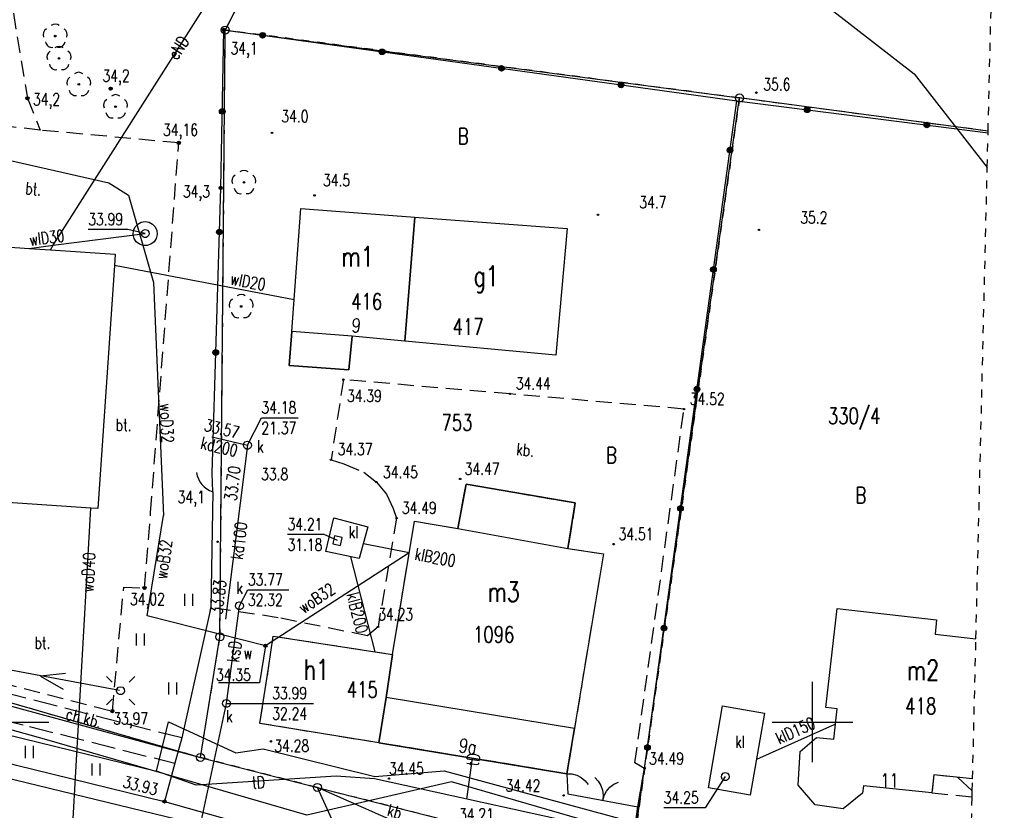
# Model space of a CAD drawing. Extents: x 6550385 to 6550663, y 5985693 to 5985865.
# Tile 18 of 19: x 6550601 to 6550662, y 5985745 to 5985794. Entities that reach past the tile are written whole.
import ezdxf
from ezdxf.enums import TextEntityAlignment as Align

# ---------------------------------------------------------------- set-up
doc = ezdxf.new("R2010")
doc.units = 0
doc.header["$MEASUREMENT"] = 0
for name, pattern in [('2', [1, 0.5, -0.5]), ('4', [1.5, 1, -0.5]), ('423', [2, 1.5, -0.5]), ('424', [1.5, 1, -0.5]), ('901', [0])]:
    doc.linetypes.add(name, pattern=pattern)
doc.layers.get('0').update_dxf_attribs({"linetype": 'CONTINUOUS'})
for name, color, linetype in [('202-PUNKT_GRANICZNY', 7, 'CONTINUOUS'), ('210-OZNACZENIE_KONTURU_UZY', 7, 'CONTINUOUS'), ('211-NUMER_DZIALKI_EWIDENCY', 7, 'CONTINUOUS'), ('218-KONTUR_UZYTKU_GRUNTOWE', 7, 'CONTINUOUS'), ('219-DZIALKA_EWIDENCYJNA', 7, 'CONTINUOUS'), ('238-PUNKT_ADRESOWY_BUDYNKU', 7, 'CONTINUOUS'), ('312-BUDYNEK_EWIDENCYJNY', 7, 'CONTINUOUS'), ('312-OZNACZENIE_BUDYNKU_EWI', 7, 'CONTINUOUS'), ('320-BLOK_-_KONDYGNACJA_NAD', 7, 'CONTINUOUS'), ('BLOK_-_NAWIS', 7, 'CONTINUOUS'), ('BRAMA', 7, 'CONTINUOUS'), ('CHODNIK', 7, 'CONTINUOUS'), ('CHODNIK-ATR17', 7, 'CONTINUOUS'), ('DRZEWO_LISCIASTE', 7, 'CONTINUOUS'), ('FURTKA', 7, 'CONTINUOUS'), ('JEZDNIA', 7, 'CONTINUOUS'), ('KRAWEZNIK', 7, 'CONTINUOUS'), ('LATARNIA', 7, 'CONTINUOUS'), ('NOWY_POMIAR', 7, 'CONTINUOUS'), ('OBSZAR_UTWARDZONY', 7, 'CONTINUOUS'), ('OBSZAR_UTWARDZONY-ATR17', 7, 'CONTINUOUS'), ('OGRODZENIE_TRWALE', 7, 'CONTINUOUS'), ('OPISY', 7, 'CONTINUOUS'), ('OSADNIK__SZAMBO', 7, 'CONTINUOUS'), ('OSADNIK__SZAMBO-ATR17', 7, 'CONTINUOUS'), ('PIKIETA_NATURALNA', 7, 'CONTINUOUS'), ('PIKIETA_NATURALNA-ATR2', 7, 'CONTINUOUS'), ('PIKIETA_SZTUCZNA', 7, 'CONTINUOUS'), ('PIKIETA_SZTUCZNA-ATR2', 7, 'CONTINUOUS'), ('PRZEWOD_ELEKTROENERGETYCZ0', 7, 'CONTINUOUS'), ('PRZEWOD_ELEKTROENERGETYCZN', 7, 'CONTINUOUS'), ('PRZEWOD_KANALIZACYJNY', 7, 'CONTINUOUS'), ('PRZEWOD_KANALIZACYJNY-ATR1', 7, 'CONTINUOUS'), ('PRZEWOD_TELEKOMUNIKACYJNY_', 7, 'CONTINUOUS'), ('PRZEWOD_WODOCIAGOWY', 7, 'CONTINUOUS'), ('PRZEWOD_WODOCIAGOWY-ATR1', 7, 'CONTINUOUS'), ('RZEDNA-ATR2', 7, 'CONTINUOUS'), ('RZEDNA-ATR3', 7, 'CONTINUOUS'), ('STUDNIA_ZWYKLA', 7, 'CONTINUOUS'), ('TRAWNIK', 7, 'CONTINUOUS'), ('WLAZ_DO_KOMORY_LUB_KANALU0', 7, 'CONTINUOUS'), ('WLAZ_DO_KOMORY_LUB_KANALU_', 7, 'CONTINUOUS'), ('ZAKRES', 7, 'CONTINUOUS'), ('ZASUWA_LUB_ZAWOR-ATR17', 7, 'CONTINUOUS')]:
    doc.layers.add(name, color=color, linetype=linetype)
doc.styles.add('STYL_ARIAL', font='simplex', dxfattribs={"width": 0.75, "oblique": 0.1})

# ---------------------------------------------------------------- blocks, each defined once
blk = doc.blocks.new('202')
at = {"color": 0}
blk.add_circle((0, 0), 0.25, dxfattribs=at)
blk = doc.blocks.new('US22')
at = {"color": 7}
blk.add_polyline3d([(0, 0.25, 0), (0.1352, 0.2103, 0), (0.2274, 0.1039, 0), (0.2475, -0.0356, 0), (0.1889, -0.1637, 0), (0.0704, -0.2399, 0), (-0.0704, -0.2399, 0), (-0.1889, -0.1637, 0), (-0.2475, -0.0356, 0), (-0.2274, 0.1039, 0), (-0.1352, 0.2103, 0), (0, 0.25, 0)], dxfattribs=at)
blk = doc.blocks.new('US22A')
at = {"color": 7}
blk.add_polyline3d([(-0.25, -0.25, 0), (0.25, -0.25, 0), (0.25, 0.25, 0), (-0.25, 0.25, 0), (-0.25, -0.25, 0)], dxfattribs=at)
blk = doc.blocks.new('SM01')
at = {"color": 7}
for points in [[(-0.53, 0.531, 0), (-0.883, 0.884, 0)], [(0.531, 0.531, 0), (0.884, 0.884, 0)], [(0, 0.25, 0), (0.1352, 0.2103, 0), (0.2274, 0.1039, 0), (0.2475, -0.0356, 0), (0.1889, -0.1637, 0), (0.0704, -0.2399, 0), (-0.0704, -0.2399, 0), (-0.1889, -0.1637, 0), (-0.2475, -0.0356, 0), (-0.2274, 0.1039, 0), (-0.1352, 0.2103, 0), (0, 0.25, 0)], [(-0.53, -0.53, 0), (-0.883, -0.883, 0)], [(0.531, -0.53, 0), (0.884, -0.883, 0)]]:
    blk.add_polyline3d(points, dxfattribs=at)
blk = doc.blocks.new('US13')
at = {"color": 7}
for points in [[(0, 0.75, 0), (0.2435, 0.7094, 0), (0.4607, 0.5919, 0), (0.6279, 0.4102, 0), (0.7271, 0.1841, 0), (0.7474, -0.0619, 0), (0.6868, -0.3013, 0), (0.5518, -0.508, 0), (0.357, -0.6596, 0), (0.1234, -0.7398, 0), (-0.1234, -0.7398, 0), (-0.357, -0.6596, 0), (-0.5518, -0.508, 0), (-0.6868, -0.3013, 0), (-0.7474, -0.0619, 0), (-0.7271, 0.1841, 0), (-0.6279, 0.4102, 0), (-0.4607, 0.5919, 0), (-0.2435, 0.7094, 0), (0, 0.75, 0)], [(0, 0.25, 0), (0.1352, 0.2103, 0), (0.2274, 0.1039, 0), (0.2475, -0.0356, 0), (0.1889, -0.1637, 0), (0.0704, -0.2399, 0), (-0.0704, -0.2399, 0), (-0.1889, -0.1637, 0), (-0.2475, -0.0356, 0), (-0.2274, 0.1039, 0), (-0.1352, 0.2103, 0), (0, 0.25, 0)]]:
    blk.add_polyline3d(points, dxfattribs=at)
blk = doc.blocks.new('OK02')
at = {"color": 7}
for points in [[(-0.75, 1.299, 0), (-0.4963, 1.1147, 0), (-0.2865, 0.8817, 0), (-0.1297, 0.6101, 0), (-0.0328, 0.3119, 0), (0, 0, 0)], [(0, 0, 0), (0.0328, 0.3119, 0), (0.1297, 0.6101, 0), (0.2865, 0.8817, 0), (0.4963, 1.1147, 0), (0.75, 1.299, 0)]]:
    blk.add_polyline3d(points, dxfattribs=at)
blk = doc.blocks.new('OK04')
at = {"color": 7}
blk.add_polyline3d([(0, 0.001, 0), (0.0328, 0.3129, 0), (0.1297, 0.6111, 0), (0.2865, 0.8827, 0), (0.4963, 1.1157, 0), (0.75, 1.3, 0)], dxfattribs=at)
blk = doc.blocks.new('PW01')
at = {"color": 7}
blk.add_polyline3d([(0.045, 0, 0), (0.0318, -0.0318, 0), (0, -0.045, 0), (-0.0318, -0.0318, 0), (-0.045, 0, 0), (-0.0318, 0.0318, 0), (0, 0.045, 0), (0.0318, 0.0318, 0), (0.045, 0, 0)], dxfattribs=at)
blk = doc.blocks.new('922')
at = {"color": 0}
blk.add_circle((0, 0), 0.05, dxfattribs=at)
for centre, radius, start, end in [((0, 0.35), 0.4, 50.114, 129.886), ((-0.35, 0.1), 0.4, 119.84816, 203.51949), ((0.35, 0.1), 0.4, 336.88451, 60.15184), ((-0.2, -0.3), 0.4, 187.477, 278.47884), ((0.2, -0.275), 0.425, 262.64593, 349.62892)]:
    blk.add_arc(centre, radius, start, end, dxfattribs=at)
blk = doc.blocks.new('801')
at = {"color": 0}
for radius in [0.1, 0.09, 0.08, 0.07, 0.06, 0.05, 0.04, 0.03, 0.02, 0.01]:
    blk.add_circle((0, 0), radius, dxfattribs=at)
blk = doc.blocks.new('906')
at = {"color": 0}
blk.add_arc((1.5, 0), 1.5, 116.73942, 180, dxfattribs=at)
blk = doc.blocks.new('TU04')
at = {"color": 7}
for points in [[(0, 0, 0), (0, 0.75, 0)], [(0.5, 0, 0), (0.5, 0.75, 0)]]:
    blk.add_polyline3d(points, dxfattribs=at)

msp = doc.modelspace()

# ---------------------------------------------------------------- linework, layer by layer
at = {"layer": '218-KONTUR_UZYTKU_GRUNTOWE', "color": 3, "linetype": '2'}
for points in [[(6550613.48, 5985793.02, 0), (6550615.51, 5985797.02, 0)], [(6550613.15, 5985755.3, 0), (6550613.48, 5985793.02, 0)], [(6550645.46, 5985788.8, 0), (6550613.48, 5985793.02, 0)], [(6550645.46, 5985788.8, 0), (6550638.69, 5985740.97, 0)], [(6550638.69, 5985740.97, 0), (6550645.46, 5985788.8, 0)], [(6550660.923, 5985786.739, 0), (6550645.46, 5985788.8, 0)], [(6550575.35, 5985758.37, 0), (6550611.94, 5985747.8, 0)], [(6550611.94, 5985747.8, 0), (6550613.15, 5985755.3, 0)], [(6550611.94, 5985747.8, 0), (6550619.21, 5985745.94, 0)], [(6550619.21, 5985745.94, 0), (6550611.94, 5985747.8, 0)], [(6550619.21, 5985745.94, 0), (6550638.69, 5985740.97, 0)]]:
    msp.add_polyline3d(points, dxfattribs=at)
at = {"layer": '219-DZIALKA_EWIDENCYJNA', "color": 7}
for points in [[(6550615.53, 5985797.05, 0), (6550613.48, 5985793.02, 0)], [(6550613.15, 5985755.3, 0), (6550613.48, 5985793.02, 0)], [(6550613.48, 5985793.02, 0), (6550645.46, 5985788.8, 0)], [(6550638.69, 5985740.97, 0), (6550645.46, 5985788.8, 0)], [(6550660.923, 5985786.739, 0), (6550645.46, 5985788.8, 0)], [(6550575.35, 5985758.37, 0), (6550611.94, 5985747.8, 0)], [(6550575.33, 5985757.72, 0), (6550611.94, 5985747.8, 0)], [(6550611.94, 5985747.8, 0), (6550613.15, 5985755.3, 0)], [(6550611.94, 5985747.8, 0), (6550619.21, 5985745.94, 0)], [(6550643.74, 5985735.1, 0), (6550619.21, 5985745.94, 0)], [(6550619.21, 5985745.94, 0), (6550638.69, 5985740.97, 0)], [(6550626.19, 5985730.56, 0), (6550619.21, 5985745.94, 0)]]:
    msp.add_polyline3d(points, dxfattribs=at)
at = {"layer": '312-BUDYNEK_EWIDENCYJNY', "color": 7}
for points in [[(6550617.62, 5985774.28, 0), (6550618.19, 5985781.92, 0)], [(6550618.19, 5985781.92, 0), (6550625.27, 5985781.39, 0)], [(6550624.64, 5985773.69, 0), (6550625.27, 5985781.39, 0)], [(6550625.27, 5985781.39, 0), (6550624.64, 5985773.69, 0)], [(6550625.27, 5985781.39, 0), (6550634.74, 5985780.69, 0)], [(6550634.74, 5985780.69, 0), (6550634.03, 5985772.82, 0)], [(6550606.64, 5985779.083, 0), (6550606.592, 5985778.378, 0), (6550605.56, 5985763.27, 0)], [(6550617.46, 5985772.17, 0), (6550617.62, 5985774.28, 0)], [(6550621.37, 5985774, 0), (6550621.17, 5985771.89, 0)], [(6550624.64, 5985773.69, 0), (6550621.37, 5985774, 0)], [(6550634.03, 5985772.82, 0), (6550624.64, 5985773.69, 0)], [(6550621.17, 5985771.89, 0), (6550617.46, 5985772.17, 0)], [(6550627.95, 5985762.04, 0), (6550628.46, 5985764.8, 0)], [(6550628.46, 5985764.8, 0), (6550635.25, 5985763.62, 0)], [(6550605.56, 5985763.27, 0), (6550605.124, 5985763.3, 0), (6550592.924, 5985764.133, 0), (6550586.988, 5985764.539, 0), (6550586.754, 5985764.555, 0)], [(6550635.25, 5985763.62, 0), (6550634.79, 5985760.8, 0)], [(6550623.89, 5985754.2, 0), (6550625.24, 5985762.49, 0)], [(6550625.24, 5985762.49, 0), (6550627.95, 5985762.04, 0)], [(6550634.79, 5985760.8, 0), (6550637.01, 5985760.45, 0)], [(6550637.01, 5985760.45, 0), (6550634.72, 5985746.79, 0)], [(6550650.84, 5985750.91, 0), (6550651.54, 5985757.06, 0)], [(6550651.54, 5985757.06, 0), (6550657.72, 5985756.36, 0)], [(6550657.72, 5985756.36, 0), (6550657.62, 5985755.46, 0)], [(6550616.18, 5985753.36, 0), (6550616.46, 5985755.35, 0)], [(6550616.46, 5985755.35, 0), (6550623.89, 5985754.2, 0)], [(6550657.62, 5985755.46, 0), (6550660.166, 5985755.184, 0)], [(6550623.48, 5985751.52, 0), (6550623.89, 5985754.2, 0)], [(6550623.89, 5985754.2, 0), (6550623.48, 5985751.52, 0)], [(6550615.63, 5985749.92, 0), (6550616.18, 5985753.36, 0)], [(6550623.04, 5985748.71, 0), (6550623.48, 5985751.52, 0)], [(6550623.48, 5985751.52, 0), (6550623.04, 5985748.71, 0)], [(6550651.54, 5985750.83, 0), (6550650.84, 5985750.91, 0)], [(6550651.32, 5985748.93, 0), (6550651.54, 5985750.83, 0)], [(6550617.81, 5985749.55, 0), (6550615.63, 5985749.92, 0)], [(6550623.04, 5985748.71, 0), (6550617.81, 5985749.55, 0)], [(6550649.23, 5985748.18, 0), (6550650.26, 5985749.05, 0)], [(6550650.26, 5985749.05, 0), (6550651.32, 5985748.93, 0)], [(6550634.72, 5985746.79, 0), (6550623.04, 5985748.71, 0)], [(6550649.11, 5985746.08, 0), (6550649.23, 5985748.18, 0)], [(6550657.55, 5985746.72, 0), (6550657.43, 5985745.61, 0)], [(6550659.957, 5985746.469, 0), (6550657.55, 5985746.72, 0)], [(6550650.17, 5985744.85, 0), (6550649.11, 5985746.08, 0)], [(6550653.17, 5985746.04, 0), (6550653.12, 5985745.58, 0)], [(6550657.43, 5985745.61, 0), (6550653.17, 5985746.04, 0)], [(6550653.12, 5985745.58, 0), (6550651.9, 5985744.6, 0)], [(6550651.9, 5985744.6, 0), (6550650.17, 5985744.85, 0)]]:
    msp.add_polyline3d(points, dxfattribs=at)
at = {"layer": '320-BLOK_-_KONDYGNACJA_NAD', "color": 7}
for points in [[(6550621.17, 5985771.89, 0), (6550621.37, 5985774, 0), (6550617.62, 5985774.28, 0), (6550617.46, 5985772.17, 0), (6550621.17, 5985771.89, 0)], [(6550627.95, 5985762.04, 0), (6550634.79, 5985760.8, 0), (6550635.25, 5985763.62, 0), (6550628.46, 5985764.8, 0), (6550627.95, 5985762.04, 0)], [(6550623.04, 5985748.71, 0), (6550634.72, 5985746.79, 0), (6550635.19, 5985749.6, 0), (6550623.48, 5985751.52, 0), (6550623.04, 5985748.71, 0)]]:
    msp.add_polyline3d(points, dxfattribs=at)
at = {"layer": 'BLOK_-_NAWIS', "color": 7, "linetype": '4'}
for points in [[(6550659.957, 5985746.469, 0), (6550657.55, 5985746.72, 0), (6550657.43, 5985745.61, 0)], [(6550657.43, 5985745.61, 0), (6550659.93, 5985745.35, 0)]]:
    msp.add_polyline3d(points, dxfattribs=at)
at = {"layer": 'BRAMA', "color": 7}
msp.add_polyline3d([(6550634.79, 5985745.54, 0), (6550639.13, 5985744.73, 0)], dxfattribs=at)
at = {"layer": 'CHODNIK', "color": 7, "linetype": '423'}
for points in [[(6550610.772, 5985749.011, 0), (6550597.933, 5985752.291, 0)], [(6550597.504, 5985750.649, 0), (6550601.3, 5985749.73, 0)], [(6550601.3, 5985749.73, 0), (6550610.336, 5985747.444, 0)]]:
    msp.add_polyline3d(points, dxfattribs=at)
at = {"layer": 'FURTKA', "color": 7}
for points in [[(6550612.705, 5985764.312, 0), (6550612.668, 5985765.474, 0)], [(6550634.72, 5985746.79, 0), (6550634.79, 5985745.54, 0)]]:
    msp.add_polyline3d(points, dxfattribs=at)
at = {"layer": 'JEZDNIA', "color": 7, "linetype": '424'}
msp.add_polyline3d([(6550602.651, 5985802.773, 0), (6550602.356, 5985799.379, 0), (6550600.304, 5985794.074, 0), (6550601.175, 5985788.779, 0), (6550601.97, 5985786.797, 0)], dxfattribs=at)
at = {"layer": 'KRAWEZNIK', "color": 7}
for points in [[(6550612.579, 5985757.115, 0), (6550610.772, 5985749.011, 0), (6550610.336, 5985747.444, 0), (6550609.696, 5985745.064, 0)], [(6550598.064, 5985752.821, 0), (6550597.933, 5985752.291, 0), (6550597.52, 5985750.72, 0), (6550597.227, 5985749.219, 0), (6550598.115, 5985747.893, 0), (6550609.696, 5985745.064, 0), (6550623.98, 5985741.04, 0)]]:
    msp.add_polyline3d(points, dxfattribs=at)
at = {"layer": 'NOWY_POMIAR', "color": 7}
msp.add_polyline3d([(6550588.264, 5985780.349, 0), (6550588.703, 5985780.319, 0), (6550594.797, 5985779.899, 0), (6550601.287, 5985779.452, 0), (6550602.605, 5985779.361, 0), (6550606.64, 5985779.083, 0)], dxfattribs=at)
at = {"layer": 'OBSZAR_UTWARDZONY', "color": 7, "linetype": '424'}
for points in [[(6550608.841, 5985763.038, 0), (6550610.588, 5985786.006, 0), (6550601.97, 5985786.797, 0), (6550596.927, 5985787.383, 0), (6550595.882, 5985787.59, 0), (6550595.639, 5985783.87, 0), (6550590.426, 5985784.175, 0), (6550590.584, 5985786.081, 0), (6550574.555, 5985787.343, 0), (6550571.147, 5985787.521, 0), (6550570.912, 5985784.505, 0), (6550570.842, 5985783.604, 0)], [(6550620.83, 5985771.29, 0), (6550620.06, 5985766.31, 0)], [(6550631.19, 5985770.4, 0), (6550620.83, 5985771.29, 0)], [(6550642.01, 5985769.46, 0), (6550631.19, 5985770.4, 0)], [(6550638.96, 5985747.46, 0), (6550642.01, 5985769.46, 0)], [(6550620.06, 5985766.31, 0), (6550620.86, 5985766.06, 0)], [(6550620.86, 5985766.06, 0), (6550622.1, 5985765.53, 0)], [(6550622.1, 5985765.53, 0), (6550622.88, 5985764.92, 0)], [(6550615.63, 5985749.92, 0), (6550616.18, 5985753.36, 0), (6550616.46, 5985755.35, 0), (6550623.89, 5985754.2, 0), (6550625.24, 5985762.49, 0), (6550627.95, 5985762.04, 0), (6550628.46, 5985764.8, 0), (6550635.25, 5985763.62, 0), (6550634.79, 5985760.8, 0), (6550637.01, 5985760.45, 0), (6550634.72, 5985746.79, 0), (6550623.04, 5985748.71, 0), (6550617.81, 5985749.55, 0), (6550615.63, 5985749.92, 0)], [(6550622.88, 5985764.92, 0), (6550623.51, 5985764.16, 0)], [(6550623.51, 5985764.16, 0), (6550623.92, 5985763.28, 0)], [(6550598.064, 5985752.821, 0), (6550606.459, 5985750.681, 0), (6550607.166, 5985758.381, 0), (6550608.457, 5985758.341, 0), (6550608.841, 5985763.038, 0)], [(6550623.92, 5985763.28, 0), (6550624.14, 5985762.68, 0)], [(6550624.14, 5985762.68, 0), (6550623.63, 5985759.72, 0)], [(6550623.63, 5985759.72, 0), (6550622.98, 5985755.92, 0)], [(6550616.78, 5985756.49, 0), (6550612.579, 5985757.115, 0)], [(6550622.33, 5985755.36, 0), (6550616.78, 5985756.49, 0)], [(6550622.98, 5985755.92, 0), (6550622.33, 5985755.36, 0)], [(6550639.56, 5985747.12, 0), (6550638.96, 5985747.46, 0)], [(6550639.13, 5985744.73, 0), (6550639.56, 5985747.12, 0)], [(6550638.63, 5985741, 0), (6550639.13, 5985744.73, 0)]]:
    msp.add_polyline3d(points, dxfattribs=at)
at = {"layer": 'OGRODZENIE_TRWALE', "color": 7, "linetype": '901'}
for points in [[(6550612.668, 5985765.474, 0), (6550613.198, 5985783.208, 0), (6550613.393, 5985793.03, 0), (6550645.29, 5985788.62, 0)], [(6550638.63, 5985741, 0), (6550639.13, 5985744.73, 0), (6550639.56, 5985747.12, 0), (6550645.29, 5985788.62, 0), (6550660.921, 5985786.638, 0)], [(6550612.705, 5985764.312, 0), (6550612.579, 5985757.115, 0)]]:
    msp.add_polyline3d(points, dxfattribs=at)
at = {"layer": 'OGRODZENIE_TRWALE', "color": 7}
for centre, radius in [((6550615.804, 5985792.697), 0.175), ((6550615.804, 5985792.697), 0.158), ((6550615.804, 5985792.697), 0.14), ((6550615.804, 5985792.697), 0.122), ((6550615.804, 5985792.697), 0.105), ((6550615.804, 5985792.697), 0.0875), ((6550615.804, 5985792.697), 0.07), ((6550615.804, 5985792.697), 0.0525), ((6550615.804, 5985792.697), 0.035), ((6550623.234, 5985791.669), 0.175), ((6550623.234, 5985791.669), 0.158), ((6550623.234, 5985791.669), 0.14), ((6550623.234, 5985791.669), 0.122), ((6550623.234, 5985791.669), 0.105), ((6550623.234, 5985791.669), 0.0875), ((6550623.234, 5985791.669), 0.07), ((6550623.234, 5985791.669), 0.0525), ((6550623.234, 5985791.669), 0.035), ((6550630.663, 5985790.642), 0.175), ((6550630.663, 5985790.642), 0.158), ((6550630.663, 5985790.642), 0.14), ((6550630.663, 5985790.642), 0.122), ((6550630.663, 5985790.642), 0.105), ((6550630.663, 5985790.642), 0.0875), ((6550630.663, 5985790.642), 0.07), ((6550630.663, 5985790.642), 0.0525), ((6550630.663, 5985790.642), 0.035), ((6550638.092, 5985789.615), 0.175), ((6550638.092, 5985789.615), 0.158), ((6550638.092, 5985789.615), 0.14), ((6550638.092, 5985789.615), 0.122), ((6550638.092, 5985789.615), 0.105), ((6550638.092, 5985789.615), 0.0875), ((6550638.092, 5985789.615), 0.07), ((6550638.092, 5985789.615), 0.0525), ((6550638.092, 5985789.615), 0.035), ((6550613.292, 5985787.965), 0.175), ((6550613.292, 5985787.965), 0.158), ((6550613.292, 5985787.965), 0.14), ((6550613.292, 5985787.965), 0.122), ((6550613.292, 5985787.965), 0.105), ((6550613.292, 5985787.965), 0.0875), ((6550613.292, 5985787.965), 0.07), ((6550649.669, 5985788.065), 0.175), ((6550649.669, 5985788.065), 0.158), ((6550649.669, 5985788.065), 0.14), ((6550649.669, 5985788.065), 0.122), ((6550649.669, 5985788.065), 0.105), ((6550649.669, 5985788.065), 0.0875), ((6550649.669, 5985788.065), 0.07), ((6550649.669, 5985788.065), 0.0525), ((6550649.669, 5985788.065), 0.035), ((6550613.292, 5985787.965), 0.0525), ((6550613.292, 5985787.965), 0.035), ((6550657.11, 5985787.121), 0.175), ((6550657.11, 5985787.121), 0.158), ((6550657.11, 5985787.121), 0.14), ((6550657.11, 5985787.121), 0.122), ((6550657.11, 5985787.121), 0.105), ((6550657.11, 5985787.121), 0.0875), ((6550657.11, 5985787.121), 0.07), ((6550657.11, 5985787.121), 0.0525), ((6550657.11, 5985787.121), 0.035), ((6550644.868, 5985785.564), 0.175), ((6550644.868, 5985785.564), 0.158), ((6550644.868, 5985785.564), 0.14), ((6550644.868, 5985785.564), 0.122), ((6550644.868, 5985785.564), 0.105), ((6550644.868, 5985785.564), 0.0875), ((6550644.868, 5985785.564), 0.07), ((6550644.868, 5985785.564), 0.0525), ((6550644.868, 5985785.564), 0.035), ((6550613.116, 5985780.467), 0.175), ((6550613.116, 5985780.467), 0.158), ((6550613.116, 5985780.467), 0.14), ((6550613.116, 5985780.467), 0.122), ((6550613.116, 5985780.467), 0.105), ((6550613.116, 5985780.467), 0.0875), ((6550613.116, 5985780.467), 0.07), ((6550613.116, 5985780.467), 0.0525), ((6550613.116, 5985780.467), 0.035), ((6550643.842, 5985778.134), 0.175), ((6550643.842, 5985778.134), 0.158), ((6550643.842, 5985778.134), 0.14), ((6550643.842, 5985778.134), 0.122), ((6550643.842, 5985778.134), 0.105), ((6550643.842, 5985778.134), 0.0875), ((6550643.842, 5985778.134), 0.07), ((6550643.842, 5985778.134), 0.0525), ((6550643.842, 5985778.134), 0.035), ((6550612.892, 5985772.971), 0.175), ((6550612.892, 5985772.971), 0.158), ((6550612.892, 5985772.971), 0.14), ((6550612.892, 5985772.971), 0.122), ((6550612.892, 5985772.971), 0.105), ((6550612.892, 5985772.971), 0.0875), ((6550612.892, 5985772.971), 0.07), ((6550612.892, 5985772.971), 0.0525), ((6550612.892, 5985772.971), 0.035), ((6550642.816, 5985770.704), 0.175), ((6550642.816, 5985770.704), 0.158), ((6550642.816, 5985770.704), 0.14), ((6550642.816, 5985770.704), 0.122), ((6550642.816, 5985770.704), 0.105), ((6550642.816, 5985770.704), 0.0875), ((6550642.816, 5985770.704), 0.07), ((6550642.816, 5985770.704), 0.0525), ((6550642.816, 5985770.704), 0.035), ((6550641.791, 5985763.275), 0.175), ((6550641.791, 5985763.275), 0.158), ((6550641.791, 5985763.275), 0.14), ((6550641.791, 5985763.275), 0.122), ((6550641.791, 5985763.275), 0.105), ((6550641.791, 5985763.275), 0.0875), ((6550641.791, 5985763.275), 0.07), ((6550641.791, 5985763.275), 0.0525), ((6550641.791, 5985763.275), 0.035), ((6550640.765, 5985755.845), 0.175), ((6550640.765, 5985755.845), 0.158), ((6550640.765, 5985755.845), 0.14), ((6550640.765, 5985755.845), 0.122), ((6550640.765, 5985755.845), 0.105), ((6550640.765, 5985755.845), 0.0875), ((6550640.765, 5985755.845), 0.07), ((6550640.765, 5985755.845), 0.0525), ((6550640.765, 5985755.845), 0.035), ((6550639.739, 5985748.416), 0.175), ((6550639.739, 5985748.416), 0.158), ((6550639.739, 5985748.416), 0.14), ((6550639.739, 5985748.416), 0.122), ((6550639.739, 5985748.416), 0.105), ((6550639.739, 5985748.416), 0.0875), ((6550639.739, 5985748.416), 0.07), ((6550639.739, 5985748.416), 0.0525), ((6550639.739, 5985748.416), 0.035)]:
    msp.add_circle(centre, radius, dxfattribs=at)
at = {"layer": 'OPISY', "color": 7}
for points in [[(6550650, 5985747.5, 0), (6550650, 5985752.5, 0)], [(6550597.5, 5985750, 0), (6550602.5, 5985750, 0)], [(6550647.5, 5985750, 0), (6550652.5, 5985750, 0)]]:
    msp.add_polyline3d(points, dxfattribs=at)
at = {"layer": 'OSADNIK__SZAMBO', "color": 34}
for points in [[(6550622.35, 5985762.14, 0), (6550621.81, 5985760.16, 0), (6550619.74, 5985760.61, 0), (6550620.24, 5985762.7, 0), (6550622.35, 5985762.14, 0)], [(6550644.41, 5985751.01, 0), (6550647.01, 5985750.56, 0), (6550646.13, 5985745.46, 0), (6550643.53, 5985745.91, 0), (6550644.41, 5985751.01, 0)]]:
    msp.add_polyline3d(points, dxfattribs=at)
at = {"layer": 'PRZEWOD_ELEKTROENERGETYCZ0', "color": 1}
for points in [[(6550606.913, 5985751.956, 0), (6550592.334, 5985754.67, 0), (6550593.76, 5985754.96, 0)], [(6550603.55, 5985753.029, 0), (6550601.99, 5985752.864, 0), (6550603.391, 5985752.047, 0)]]:
    msp.add_polyline3d(points, dxfattribs=at)
at = {"layer": 'PRZEWOD_ELEKTROENERGETYCZN', "color": 1}
for points in [[(6550602.784, 5985779.642, 0), (6550635.3, 5985830.79, 0)], [(6550602.605, 5985779.361, 0), (6550602.784, 5985779.642, 0)], [(6550654.24, 5985724.82, 0), (6550654.13, 5985727.7, 0), (6550655.8, 5985737.65, 0), (6550639.56, 5985742.81, 0), (6550627.56, 5985746.28, 0), (6550618.55, 5985744.22, 0), (6550602.23, 5985748.93, 0), (6550589.58, 5985752.46, 0), (6550579.02, 5985755.5, 0), (6550579.41, 5985757.35, 0), (6550579.8, 5985757.18, 0)], [(6550659.05, 5985746.56, 0), (6550659.939, 5985745.731, 0)]]:
    msp.add_polyline3d(points, dxfattribs=at)
at = {"layer": 'PRZEWOD_KANALIZACYJNY', "color": 34}
for points in [[(6550612.65, 5985767.73, 0), (6550614.86, 5985767.21, 0)], [(6550614.86, 5985767.21, 0), (6550613.5, 5985756.4, 0)], [(6550624.92, 5985760.52, 0), (6550622.07, 5985761.08, 0)], [(6550622.8, 5985754.36, 0), (6550621.3, 5985760.27, 0)], [(6550611.95, 5985743.62, 0), (6550613.55, 5985751.16, 0), (6550614.36, 5985757.23, 0)], [(6550587.34, 5985749.57, 0), (6550611.95, 5985743.62, 0), (6550645.73, 5985734.08, 0), (6550659.567, 5985730.236, 0)], [(6550651.43, 5985749.87, 0), (6550646.51, 5985747.67, 0)]]:
    msp.add_polyline3d(points, dxfattribs=at)
at = {"layer": 'PRZEWOD_TELEKOMUNIKACYJNY_', "color": 30}
for points in [[(6550592.44, 5985751.05, 0), (6550609.2, 5985746.94, 0)], [(6550609.2, 5985746.94, 0), (6550609.96, 5985750.02, 0), (6550614.13, 5985748.09, 0), (6550615.83, 5985748.34, 0), (6550622.78, 5985746.61, 0), (6550627.1, 5985746.96, 0), (6550642.07, 5985742.9, 0), (6550656.06, 5985738.69, 0), (6550654.869, 5985732.586, 0)], [(6550628.5, 5985745.21, 0), (6550628.85, 5985747.75, 0)], [(6550659.754, 5985738.023, 0), (6550656.35, 5985739.37, 0), (6550651.06, 5985740.63, 0), (6550643.86, 5985741.96, 0), (6550638.05, 5985743.11, 0), (6550622.77, 5985746.47, 0), (6550620.38, 5985746.63, 0), (6550611.67, 5985746.07, 0), (6550609.2, 5985746.94, 0)]]:
    msp.add_polyline3d(points, dxfattribs=at)
at = {"layer": 'PRZEWOD_WODOCIAGOWY', "color": 5}
for points in [[(6550625.064, 5985833.218, 0), (6550623.17, 5985811.95, 0), (6550625.88, 5985810.48, 0), (6550648.55, 5985796.35, 0), (6550656.33, 5985790.3, 0), (6550660.869, 5985784.478, 0)], [(6550571.94, 5985792.13, 0), (6550571.92, 5985791.93, 0), (6550578.36, 5985789.85, 0), (6550606.25, 5985783.53, 0), (6550607.46, 5985782.76, 0), (6550609.01, 5985777.32, 0)], [(6550602.784, 5985779.642, 0), (6550608.5, 5985780.37, 0)], [(6550601.287, 5985779.452, 0), (6550602.784, 5985779.642, 0)], [(6550617.77, 5985776.26, 0), (6550606.592, 5985778.378, 0)], [(6550609.01, 5985777.32, 0), (6550609.64, 5985762.85, 0)], [(6550603.76, 5985739.27, 0), (6550605.124, 5985763.3, 0)], [(6550615.98, 5985754.74, 0), (6550608.62, 5985756.61, 0), (6550609.64, 5985762.85, 0)], [(6550624.92, 5985760.52, 0), (6550615.98, 5985754.74, 0)]]:
    msp.add_polyline3d(points, dxfattribs=at)
at = {"layer": 'RZEDNA-ATR2', "color": 7}
for points in [[(6550608.5, 5985780.37, 0), (6550607.43, 5985780.62, 0), (6550604.957, 5985780.62, 0)], [(6550614.86, 5985767.21, 0), (6550615.73, 5985768.92, 0), (6550618.007, 5985768.92, 0)], [(6550620.46, 5985761.28, 0), (6550619.63, 5985761.66, 0), (6550617.353, 5985761.66, 0)], [(6550614.36, 5985757.23, 0), (6550614.89, 5985758.23, 0), (6550617.432, 5985758.23, 0)], [(6550615.98, 5985754.74, 0), (6550615.62, 5985752.45, 0), (6550613.051, 5985752.45, 0)], [(6550613.55, 5985751.16, 0), (6550616.4, 5985751.16, 0), (6550618.969, 5985751.16, 0)], [(6550644.58, 5985746.61, 0), (6550643.32, 5985744.67, 0), (6550640.751, 5985744.67, 0)]]:
    msp.add_polyline3d(points, dxfattribs=at)
at = {"layer": 'ZAKRES', "color": 5, "linetype": '2'}
msp.add_polyline3d([(6550659.719, 5985736.565, 0), (6550659.719, 5985736.565, 0), (6550659.754, 5985738.023, 0), (6550659.869, 5985742.824, 0), (6550659.93, 5985745.35, 0), (6550659.939, 5985745.731, 0), (6550659.957, 5985746.469, 0), (6550659.957, 5985746.469, 0), (6550660.166, 5985755.184, 0), (6550660.869, 5985784.478, 0), (6550660.921, 5985786.638, 0), (6550660.923, 5985786.739, 0), (6550660.923, 5985786.739, 0), (6550661.93, 5985828.68, 0), (6550625.064, 5985833.218, 0), (6550619.863, 5985833.858, 0), (6550618.313, 5985834.049, 0), (6550618.31, 5985834.049, 0), (6550616.459, 5985834.277, 0), (6550547.175, 5985842.806, 0)], dxfattribs=at)
at = {"layer": 'ZASUWA_LUB_ZAWOR-ATR17', "color": 5}
msp.add_polyline3d([(6550615.905, 5985754.675, 0), (6550615.879, 5985754.747, 0), (6550615.912, 5985754.816, 0), (6550615.984, 5985754.842, 0), (6550616.053, 5985754.81, 0), (6550616.079, 5985754.738, 0), (6550616.047, 5985754.668, 0), (6550615.975, 5985754.642, 0), (6550615.905, 5985754.675, 0)], dxfattribs=at)

# ---------------------------------------------------------------- block references
at = {"layer": '202-PUNKT_GRANICZNY', "color": 7}
for p in [(6550613.48, 5985793.02), (6550645.46, 5985788.8), (6550613.15, 5985755.3), (6550611.94, 5985747.8), (6550619.21, 5985745.94)]:
    msp.add_blockref('202', p, dxfattribs=at)
at = {"layer": 'BRAMA', "color": 7, "rotation": 349.42977}
msp.add_blockref('OK02', (6550636.96, 5985745.135), dxfattribs=at)
at = {"layer": 'DRZEWO_LISCIASTE', "color": 3}
for p in [(6550602.903, 5985792.645), (6550603.144, 5985791.257), (6550604.37, 5985789.646), (6550606.658, 5985788.256), (6550614.64, 5985783.55), (6550614.47, 5985775.84)]:
    msp.add_blockref('922', p, dxfattribs=at)
at = {"layer": 'FURTKA', "color": 7}
for name, p, rotation in [('906', (6550612.705, 5985764.312, 34.107), 71.9635), ('OK04', (6550634.72, 5985746.79), 273.20347)]:
    msp.add_blockref(name, p, dxfattribs=dict(at, rotation=rotation))
at = {"layer": 'JEZDNIA', "color": 7}
msp.add_blockref('801', (6550601.175, 5985788.779, 34.197), dxfattribs=at)
at = {"layer": 'LATARNIA', "color": 7}
msp.add_blockref('SM01', (6550606.969, 5985751.95), dxfattribs=at)
at = {"layer": 'OBSZAR_UTWARDZONY', "color": 7}
for p in [(6550610.588, 5985786.006, 34.155), (6550608.457, 5985758.341, 34.017), (6550606.459, 5985750.681, 33.967)]:
    msp.add_blockref('801', p, dxfattribs=at)
at = {"layer": 'OGRODZENIE_TRWALE', "color": 7}
for p in [(6550613.393, 5985793.03, 34.099), (6550613.198, 5985783.208, 34.308)]:
    msp.add_blockref('801', p, dxfattribs=at)
at = {"layer": 'PIKIETA_NATURALNA', "color": 7}
for p in [(6550646.51, 5985789.13), (6550616.39, 5985786.63), (6550619.03, 5985782.74), (6550636.66, 5985781.54), (6550646.67, 5985780.6), (6550613, 5985761.21)]:
    msp.add_blockref('PW01', p, dxfattribs=at)
at = {"layer": 'PIKIETA_NATURALNA-ATR2', "color": 7}
msp.add_blockref('801', (6550606.352, 5985789.38, 34.198), dxfattribs=at)
at = {"layer": 'PIKIETA_SZTUCZNA', "color": 7}
for name, p in [('PW01', (6550620.83, 5985771.29)), ('PW01', (6550631.19, 5985770.4)), ('PW01', (6550642.01, 5985769.46)), ('PW01', (6550620.06, 5985766.31)), ('PW01', (6550622.88, 5985764.92)), ('PW01', (6550628.09, 5985765.12)), ('PW01', (6550624.14, 5985762.68)), ('PW01', (6550637.64, 5985761.06)), ('PW01', (6550622.98, 5985755.92)), ('PW01', (6550616.32, 5985748.8)), ('PW01', (6550639.56, 5985747.12)), ('PW01', (6550623.66, 5985746.49)), ('PW01', (6550634.52, 5985745.44)), ('801', (6550609.703, 5985745.062))]:
    msp.add_blockref(name, p, dxfattribs=at)
at = {"layer": 'STUDNIA_ZWYKLA', "color": 5}
msp.add_blockref('US13', (6550608.5, 5985780.37), dxfattribs=at)
at = {"layer": 'TRAWNIK', "color": 7}
for p in [(6550610.964, 5985757.22), (6550607.964, 5985754.765), (6550609.964, 5985751.705), (6550601.055, 5985747.765), (6550605.206, 5985746.674)]:
    msp.add_blockref('TU04', p, dxfattribs=at)
at = {"layer": 'WLAZ_DO_KOMORY_LUB_KANALU0', "color": 7, "rotation": 348.18072}
msp.add_blockref('US22A', (6550620.46, 5985761.28), dxfattribs=at)
at = {"layer": 'WLAZ_DO_KOMORY_LUB_KANALU_', "color": 7}
for p in [(6550614.86, 5985767.21), (6550614.36, 5985757.23), (6550613.55, 5985751.16), (6550644.58, 5985746.61)]:
    msp.add_blockref('US22', p, dxfattribs=at)

# ---------------------------------------------------------------- texts
at = {"layer": '210-OZNACZENIE_KONTURU_UZY', "color": 3, "style": 'STYL_ARIAL', "width": 0.75}
for p in [(6550627.947, 5985785.92), (6550637.162, 5985766.098), (6550652.672, 5985763.604)]:
    msp.add_text('B', height=1, dxfattribs=at).set_placement(p)
at = {"layer": '211-NUMER_DZIALKI_EWIDENCY', "color": 7, "style": 'STYL_ARIAL', "width": 0.75}
for s, p in [('753', (6550626.929, 5985768.127)), ('330/4', (6550650.958, 5985768.532))]:
    msp.add_text(s, height=1, dxfattribs=at).set_placement(p)
at = {"layer": '238-PUNKT_ADRESOWY_BUDYNKU', "color": 7, "style": 'STYL_ARIAL', "width": 0.75}
for s, rotation, p in [('9', 355.463, (6550621.594, 5985774.219)), ('9a', 351.441, (6550628.497, 5985748.058))]:
    msp.add_text(s, height=0.875, rotation=rotation, dxfattribs=at).set_placement(p, align=Align.CENTER)
msp.add_text('11', height=0.875, dxfattribs=at).set_placement((6550654.798, 5985745.937), align=Align.CENTER)
at = {"layer": '312-OZNACZENIE_BUDYNKU_EWI', "color": 7, "style": 'STYL_ARIAL', "width": 0.75}
for s, p in [('m1', (6550621.7, 5985778.316)), ('g1', (6550629.7, 5985777.106)), ('m3', (6550630.79, 5985757.476)), ('h1', (6550619.14, 5985752.636)), ('m2', (6550656.868, 5985752.61))]:
    msp.add_text(s, height=1.25, dxfattribs=at).set_placement(p, align=Align.CENTER)
for s, p in [('416', (6550621.31, 5985775.65)), ('417', (6550627.62, 5985774.08)), ('1096', (6550628.89, 5985754.951)), ('415', (6550621.04, 5985751.52)), ('418', (6550655.771, 5985750.5))]:
    msp.add_text(s, height=1, dxfattribs=at).set_placement(p)
at = {"layer": 'CHODNIK-ATR17', "color": 7, "style": 'STYL_ARIAL', "width": 0.75}
msp.add_text('ch.kb.', height=0.75, rotation=345.51, dxfattribs=at).set_placement((6550603.504, 5985750.168))
at = {"layer": 'FURTKA', "color": 7, "style": 'STYL_ARIAL', "width": 0.75}
msp.add_text('34,1', height=0.75, dxfattribs=at).set_placement((6550610.524, 5985763.618))
at = {"layer": 'JEZDNIA', "color": 7, "style": 'STYL_ARIAL', "width": 0.75}
msp.add_text('34,2', height=0.75, dxfattribs=at).set_placement((6550601.522, 5985788.342))
at = {"layer": 'OBSZAR_UTWARDZONY', "color": 7, "style": 'STYL_ARIAL', "width": 0.75}
for s, p in [('34,16', (6550609.611, 5985786.442)), ('34,02', (6550607.557, 5985757.27)), ('33,97', (6550606.516, 5985749.846))]:
    msp.add_text(s, height=0.75, dxfattribs=at).set_placement(p)
at = {"layer": 'OBSZAR_UTWARDZONY-ATR17', "color": 7, "style": 'STYL_ARIAL', "width": 0.75}
for s, rotation, p in [('bt.', 355.034, (6550601.02, 5985782.822)), ('kb.', 355.034, (6550631.552, 5985766.595)), ('kb.', 344.825, (6550623.497, 5985744.187))]:
    msp.add_text(s, height=0.75, rotation=rotation, dxfattribs=at).set_placement(p)
for p in [(6550606.667, 5985768.096), (6550601.616, 5985754.556)]:
    msp.add_text('bt.', height=0.75, dxfattribs=at).set_placement(p)
at = {"layer": 'OGRODZENIE_TRWALE', "color": 7, "style": 'STYL_ARIAL', "width": 0.75}
for s, p in [('34,1', (6550613.808, 5985791.512)), ('34,3', (6550610.843, 5985782.613))]:
    msp.add_text(s, height=0.75, dxfattribs=at).set_placement(p)
at = {"layer": 'OSADNIK__SZAMBO-ATR17', "color": 34, "style": 'STYL_ARIAL', "width": 0.75}
for p in [(6550621.15, 5985761.426), (6550645.19, 5985748.396)]:
    msp.add_text('kl', height=0.75, dxfattribs=at).set_placement(p)
at = {"layer": 'PIKIETA_NATURALNA-ATR2', "color": 7, "style": 'STYL_ARIAL', "width": 0.75}
for s, p in [('34,2', (6550605.846, 5985789.804)), ('35.6', (6550646.943, 5985789.273)), ('34.0', (6550616.97, 5985787.286)), ('34.5', (6550619.56, 5985783.316)), ('34.7', (6550639.23, 5985781.946)), ('35.2', (6550649.24, 5985780.996)), ('33.8', (6550615.71, 5985765.045))]:
    msp.add_text(s, height=0.75, dxfattribs=at).set_placement(p)
at = {"layer": 'PIKIETA_SZTUCZNA-ATR2', "color": 7, "style": 'STYL_ARIAL', "width": 0.75}
for s, p in [('34.44', (6550631.55, 5985770.676)), ('34.39', (6550621.049, 5985769.906)), ('34.52', (6550642.37, 5985769.716)), ('34.37', (6550620.47, 5985766.596)), ('34.47', (6550628.37, 5985765.376)), ('34.45', (6550623.29, 5985765.166)), ('34.49', (6550624.46, 5985762.946)), ('34.51', (6550637.94, 5985761.316)), ('34.23', (6550622.992, 5985756.325)), ('34.28', (6550616.53, 5985748.156)), ('34.49', (6550639.84, 5985747.356)), ('34.45', (6550623.66, 5985746.746)), ('34.42', (6550630.91, 5985745.676)), ('34.21', (6550628.02, 5985743.886))]:
    msp.add_text(s, height=0.75, dxfattribs=at).set_placement(p)
msp.add_text('33.93', height=0.75, rotation=346.222, dxfattribs=at).set_placement((6550607.066, 5985745.948))
at = {"layer": 'PRZEWOD_ELEKTROENERGETYCZN', "color": 1, "style": 'STYL_ARIAL', "width": 0.75}
msp.add_text('eND', height=0.75, rotation=57.554, dxfattribs=at).set_placement((6550610.49, 5985791.105))
at = {"layer": 'PRZEWOD_KANALIZACYJNY-ATR1', "color": 34, "style": 'STYL_ARIAL', "width": 0.75}
for s, rotation, p in [('kd200', 346.759, (6550611.892, 5985767.017)), ('kd100', 82.828, (6550614.568, 5985760.08)), ('klB200', 349.695, (6550625.211, 5985760.098)), ('klB200', 284.241, (6550621.027, 5985757.935)), ('ksD', 82.399, (6550614.324, 5985753.682)), ('klD150', 24.092, (6550647.925, 5985748.614))]:
    msp.add_text(s, height=0.75, rotation=rotation, dxfattribs=at).set_placement(p)
at = {"layer": 'PRZEWOD_TELEKOMUNIKACYJNY_', "color": 30, "style": 'STYL_ARIAL', "width": 0.75}
for rotation, p in [(82.154, (6550629.223, 5985747.23)), (3.678, (6550615.168, 5985745.853))]:
    msp.add_text('tD', height=0.75, rotation=rotation, dxfattribs=at).set_placement(p)
at = {"layer": 'PRZEWOD_WODOCIAGOWY-ATR1', "color": 5, "style": 'STYL_ARIAL', "width": 0.75}
for s, rotation, p in [('wlD30', 7.254, (6550601.336, 5985779.603)), ('wlD20', 349.27, (6550613.751, 5985777.214)), ('woD32', 272.492, (6550609.417, 5985769.786)), ('woB32', 81.535, (6550609.833, 5985758.853)), ('woD40', 86.751, (6550605.267, 5985758.065)), ('woB32', 33.66, (6550618.341, 5985756.71))]:
    msp.add_text(s, height=0.75, rotation=rotation, dxfattribs=at).set_placement(p)
at = {"layer": 'RZEDNA-ATR2', "color": 5, "style": 'STYL_ARIAL', "width": 0.75}
for s, p in [('33.99', (6550604.957, 5985780.884)), ('34.35', (6550612.903, 5985752.57))]:
    msp.add_text(s, height=0.75, dxfattribs=at).set_placement(p)
at = {"layer": 'RZEDNA-ATR2', "color": 34, "style": 'STYL_ARIAL', "width": 0.75}
for s, p in [('34.18', (6550615.73, 5985769.184)), ('34.21', (6550617.353, 5985761.924)), ('33.77', (6550614.89, 5985758.494)), ('33.99', (6550616.4, 5985751.424)), ('34.25', (6550640.751, 5985744.934))]:
    msp.add_text(s, height=0.75, dxfattribs=at).set_placement(p)
at = {"layer": 'RZEDNA-ATR3', "color": 34, "style": 'STYL_ARIAL', "width": 0.75}
for s, rotation, p in [('33.57', 346.759, (6550612.129, 5985768.119)), ('33.70', 82.828, (6550614.166, 5985763.712)), ('33.83', 82.828, (6550613.276, 5985756.652))]:
    msp.add_text(s, height=0.75, rotation=rotation, dxfattribs=at).set_placement(p)
for s, p in [('21.37', (6550615.73, 5985767.908)), ('31.18', (6550617.353, 5985760.649)), ('32.32', (6550614.89, 5985757.219)), ('32.24', (6550616.4, 5985750.149))]:
    msp.add_text(s, height=0.75, dxfattribs=at).set_placement(p)
at = {"layer": 'WLAZ_DO_KOMORY_LUB_KANALU0', "color": 7, "style": 'STYL_ARIAL', "width": 0.75}
msp.add_text('k', height=0.75, dxfattribs=at).set_placement((6550621.15, 5985761.426))
at = {"layer": 'WLAZ_DO_KOMORY_LUB_KANALU_', "color": 7, "style": 'STYL_ARIAL', "width": 0.75}
for p in [(6550615.46, 5985766.766), (6550614.17, 5985757.966), (6550613.53, 5985749.996), (6550645.19, 5985748.396)]:
    msp.add_text('k', height=0.75, dxfattribs=at).set_placement(p)
at = {"layer": 'ZASUWA_LUB_ZAWOR-ATR17', "color": 5, "style": 'STYL_ARIAL', "width": 0.75}
msp.add_text('w', height=0.75, dxfattribs=at).set_placement((6550614.618, 5985753.919))

doc.saveas('drawing.dxf')
